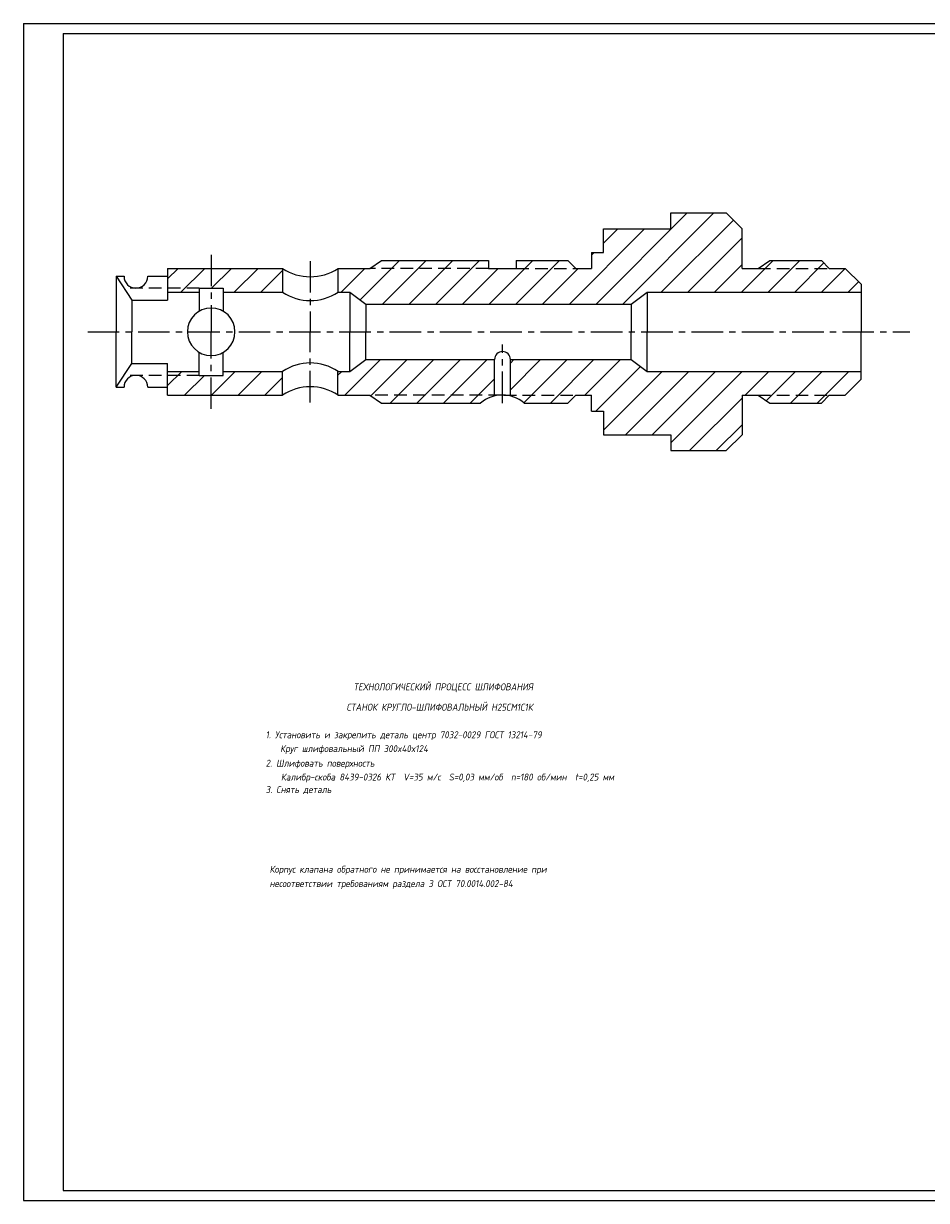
# Model space of a CAD drawing. Header units: millimetres. Extents: x 50 to 891, y 132 to 726.
# Tile 1 of 2: x 50 to 506, y 132 to 726. Entities that reach past the tile are written whole.
import ezdxf

# ---------------------------------------------------------------- set-up
doc = ezdxf.new("R2010")
doc.units = ezdxf.units.MM
doc.linetypes.add('CENTER', pattern=[50.8, 31.75, -6.35, 6.35, -6.35])
doc.linetypes.add('DASHED', pattern=[19.05, 12.7, -6.35])
doc.layers.add('ТОНКАЯ', color=2, linetype='Continuous')
doc.styles.add('НАКЛОННЫЙ', font='romans.shx', dxfattribs={"width": 0.9, "oblique": 10})
pattern_1 = [(45, (-479.652, -193.422), (-6.73519, 6.73519), [])]

msp = doc.modelspace()

# ---------------------------------------------------------------- hatches: boundary and pattern name
h = msp.add_hatch()
h.set_pattern_fill('ANSI31', color=256, scale=3, style=0)
h.set_pattern_definition(pattern_1)
h.paths.add_polyline_path([(180.52, 602.58), (144.52, 602.58), (144.52, 592.58), (150.52, 592.58), (150.52, 590.58), (180.52, 590.58)])
h.paths.add_polyline_path([(144.52, 602.58), (122.52, 602.58), (122.52, 592.58), (138.52, 592.58), (144.52, 592.58)])
h.paths.add_polyline_path([(138.52, 592.58), (122.52, 592.58), (122.52, 590.58), (138.52, 590.58)])
h.paths.add_polyline_path([(464.52, 602.58), (456.52, 602.58), (420.52, 602.58), (412.52, 602.58), (412.52, 622.58), (404.52, 630.58), (376.52, 630.58), (376.52, 622.58), (342.52, 622.58), (342.52, 610.58), (336.52, 610.58), (336.52, 602.58), (328.52, 602.58), (298.52, 602.58), (284.52, 602.58), (224.52, 602.58), (208.52, 602.58), (208.52, 590.58), (214.52, 590.58), (222.52, 584.58), (356.52, 584.58), (364.52, 590.58), (472.52, 590.58), (472.52, 594.58)])
h.paths.add_polyline_path([(284.52, 606.58), (230.52, 606.58), (224.52, 602.58), (284.52, 602.58)], flags=17)
h.paths.add_polyline_path([(324.52, 606.58), (298.52, 606.58), (298.52, 602.58), (328.52, 602.58)], flags=17)
h.paths.add_polyline_path([(452.52, 606.58), (426.52, 606.58), (420.52, 602.58), (456.52, 602.58)], flags=17)
h = msp.add_hatch()
h.set_pattern_fill('ANSI31', color=256, scale=3, style=0)
h.set_pattern_definition(pattern_1)
h.paths.add_polyline_path([(144.52, 548.58), (138.52, 548.58), (122.52, 548.58), (122.52, 538.58), (144.52, 538.58)])
h.paths.add_polyline_path([(138.52, 550.58), (122.52, 550.58), (122.52, 548.58), (138.52, 548.58)])
h.paths.add_polyline_path([(180.52, 550.58), (150.52, 550.58), (150.52, 548.58), (144.52, 548.58), (144.52, 538.58), (180.52, 538.58)])
h.paths.add_polyline_path([(287.52, 556.58), (222.52, 556.58), (214.52, 550.58), (208.52, 550.58), (208.52, 538.58), (224.52, 538.58), (287.52, 538.58)])
h.paths.add_polyline_path([(287.52, 538.12), (287.52, 538.58), (224.52, 538.58), (230.52, 534.58), (280.52, 534.58, -0.116344)])
h.paths.add_polyline_path([(472.52, 550.58), (364.52, 550.58), (356.52, 556.58), (295.52, 556.58), (295.52, 538.58), (328.52, 538.58), (336.52, 538.58), (336.52, 530.58), (342.52, 530.58), (342.52, 518.58), (345.54, 518.58), (376.52, 518.58), (376.52, 510.58), (404.52, 510.58), (412.52, 518.58), (412.52, 538.58), (420.52, 538.58), (456.52, 538.58), (464.52, 538.58), (472.52, 546.58)])
h.paths.add_polyline_path([(328.52, 538.58), (295.52, 538.58), (295.52, 538.12, -0.116344), (302.52, 534.58), (324.52, 534.58)])
h.paths.add_polyline_path([(456.52, 538.58), (420.52, 538.58), (426.52, 534.58), (452.52, 534.58)], flags=16)

# ---------------------------------------------------------------- linework, layer by layer
for p, q in [((376.52, 622.58), (376.52, 630.58)), ((376.52, 630.58), (404.52, 630.58)), ((404.52, 630.58), (412.52, 622.58)), ((342.52, 622.58), (376.52, 622.58)), ((342.52, 622.58), (345.54, 622.58)), ((342.52, 610.58), (342.52, 622.58)), ((412.52, 602.58), (412.52, 622.58)), ((224.52, 602.58), (230.52, 606.58)), ((230.52, 606.58), (284.52, 606.58)), ((284.52, 606.58), (284.52, 602.58)), ((298.52, 606.58), (324.52, 606.58)), ((298.52, 606.58), (298.52, 602.58)), ((324.52, 606.58), (328.52, 602.58)), ((336.52, 610.58), (336.52, 602.58)), ((336.52, 610.58), (342.52, 610.58)), ((420.52, 602.58), (426.52, 606.58)), ((426.52, 606.58), (452.52, 606.58)), ((452.52, 606.58), (456.52, 602.58)), ((122.52, 602.58), (122.52, 586.58)), ((122.52, 602.58), (180.52, 602.58)), ((180.52, 602.58), (180.52, 590.58)), ((208.52, 602.58), (208.52, 590.58)), ((208.52, 602.58), (224.52, 602.58)), ((284.52, 602.58), (298.52, 602.58)), ((328.52, 602.58), (336.52, 602.58)), ((412.52, 602.58), (420.52, 602.58)), ((456.52, 602.58), (464.52, 602.58)), ((464.52, 602.58), (472.52, 594.58)), ((96.52, 598.58), (96.52, 570.58)), ((96.52, 598.58), (100.52, 598.58)), ((96.52, 598.58), (104.52, 586.58)), ((112.52, 598.58), (122.52, 598.58)), ((472.52, 594.58), (472.52, 570.58)), ((122.52, 590.58), (138.52, 590.58)), ((138.52, 592.58), (138.52, 580.97)), ((138.52, 592.58), (150.52, 592.58)), ((150.52, 592.58), (150.52, 580.97)), ((150.52, 590.58), (180.52, 590.58)), ((208.52, 590.58), (214.52, 590.58)), ((214.52, 590.58), (214.52, 570.58)), ((214.52, 590.58), (222.52, 584.58)), ((356.52, 584.58), (364.52, 590.58)), ((364.52, 590.58), (364.52, 570.58)), ((364.52, 590.58), (472.52, 590.58)), ((104.52, 586.58), (104.52, 570.58)), ((104.52, 586.58), (122.52, 586.58)), ((222.52, 584.58), (222.52, 570.58)), ((222.52, 584.58), (356.52, 584.58)), ((356.52, 584.58), (356.52, 570.58)), ((96.52, 542.58), (96.52, 570.58)), ((104.52, 554.58), (104.52, 570.58)), ((214.52, 550.58), (214.52, 570.58)), ((222.52, 556.58), (222.52, 570.58)), ((356.52, 556.58), (356.52, 570.58)), ((364.52, 550.58), (364.52, 570.58)), ((472.52, 546.58), (472.52, 570.58)), ((138.52, 548.58), (138.52, 560.19)), ((150.52, 548.58), (150.52, 560.19)), ((96.52, 542.58), (104.52, 554.58)), ((104.52, 554.58), (122.52, 554.58)), ((122.52, 538.58), (122.52, 554.58)), ((214.52, 550.58), (222.52, 556.58)), ((222.52, 556.58), (287.52, 556.58)), ((287.52, 538.12), (287.52, 556.58)), ((295.52, 538.12), (295.52, 556.58)), ((295.52, 556.58), (356.52, 556.58)), ((356.52, 556.58), (364.52, 550.58)), ((122.52, 550.58), (138.52, 550.58)), ((138.52, 548.58), (150.52, 548.58)), ((150.52, 550.58), (180.52, 550.58)), ((180.52, 538.58), (180.52, 550.58)), ((208.52, 550.58), (214.52, 550.58)), ((208.52, 538.58), (208.52, 550.58)), ((364.52, 550.58), (472.52, 550.58)), ((464.52, 538.58), (472.52, 546.58)), ((96.52, 542.58), (100.52, 542.58)), ((112.52, 542.58), (122.52, 542.58)), ((122.52, 538.58), (180.52, 538.58)), ((208.52, 538.58), (224.52, 538.58)), ((224.52, 538.58), (230.52, 534.58)), ((324.52, 534.58), (328.52, 538.58)), ((328.52, 538.58), (336.52, 538.58)), ((336.52, 530.58), (336.52, 538.58)), ((412.52, 538.58), (412.52, 518.58)), ((412.52, 538.58), (420.52, 538.58)), ((420.52, 538.58), (426.52, 534.58)), ((452.52, 534.58), (456.52, 538.58)), ((456.52, 538.58), (464.52, 538.58)), ((230.52, 534.58), (280.52, 534.58)), ((302.52, 534.58), (324.52, 534.58)), ((336.52, 530.58), (342.52, 530.58)), ((342.52, 530.58), (342.52, 518.58)), ((426.52, 534.58), (452.52, 534.58)), ((342.52, 518.58), (376.52, 518.58)), ((342.52, 518.58), (345.54, 518.58)), ((376.52, 518.58), (376.52, 510.58)), ((404.52, 510.58), (412.52, 518.58)), ((376.52, 510.58), (404.52, 510.58))]:
    msp.add_line(p, q)
at = {"color": 2, "linetype": 'CENTER', "ltscale": 0.5}
for p, q in [((144.52, 609.48), (144.52, 570.58)), ((194.52, 606.24), (194.52, 570.58)), ((82.19, 570.58), (497.14, 570.58)), ((144.52, 531.68), (144.52, 570.58)), ((194.52, 534.92), (194.52, 570.58)), ((291.52, 534.58), (291.52, 564.1))]:
    msp.add_line(p, q, dxfattribs=at)
at = {"color": 2, "linetype": 'DASHED', "ltscale": 0.5}
for p, q in [((284.52, 602.58), (224.52, 602.58)), ((298.52, 602.58), (328.52, 602.58)), ((420.52, 602.58), (456.52, 602.58)), ((138.52, 592.58), (100.52, 592.58)), ((138.52, 548.58), (100.52, 548.58)), ((290.85, 538.58), (224.52, 538.58)), ((292.19, 538.58), (328.52, 538.58)), ((420.52, 538.58), (456.52, 538.58))]:
    msp.add_line(p, q, dxfattribs=at)
for centre, radius, start, end in [((194.52, 623.54), 25.21, 236.26182, 303.73818), ((106.52, 598.58), 6, 180, 0), ((194.52, 611.54), 25.21, 236.26182, 303.73818), ((144.52, 570.58), 12, 0, 180), ((144.52, 570.58), 12, 180, 0), ((291.52, 556.58), 4, 0, 180), ((194.52, 529.62), 25.21, 56.26182, 123.73818), ((106.52, 542.58), 6, 0, 180), ((194.52, 517.62), 25.21, 56.26182, 123.73818), ((291.52, 521.51), 17.08, 49.91275, 130.08725)]:
    msp.add_arc(centre, radius, start, end)
at = {"layer": 'ТОНКАЯ', "color": 2}
for p, q in [((49.79, 726.15), (49.79, 132.15)), ((49.79, 726.15), (890.79, 726.15)), ((49.79, 132.15), (890.79, 132.15))]:
    msp.add_line(p, q, dxfattribs=at)
at = {"layer": 'ТОНКАЯ', "color": 4}
for p, q in [((69.79, 721.15), (69.79, 137.15)), ((69.79, 721.15), (885.79, 721.15)), ((69.79, 137.15), (885.79, 137.15))]:
    msp.add_line(p, q, dxfattribs=at)

# ---------------------------------------------------------------- texts
at = {"layer": 'ТОНКАЯ', "color": 4, "style": 'НАКЛОННЫЙ', "oblique": 10, "width": 0.9}
for s, p in [('ТЕХНОЛОГИЧЕСКИЙ ПРОЦЕСС ШЛИФОВАНИЯ', (216.38, 389.61)), ('СТАНОК КРУГЛО-ШЛИФОВАЛЬНЫЙ Н25СМ1С1К', (212.83, 379.35)), ('1. Установить и закрепить деталь центр 7032-0029 ГОСТ 13214-79', (172.02, 365.43)), ('Круг шлифовальный ПП 300x40x124', (179.37, 358.44)), ('2. Шлифовать поверхность', (172.02, 351.09)), ('Калибр-скоба 8439-0326 КТ  V=35 м/с  S=0,03 мм/об  n=180 об/мин  t=0,25 мм', (179.72, 344.1)), ('3. Снять деталь', (172.02, 337.8)), ('Корпус клапана обратного не принимается на восстановление при ', (174, 297.57)), ('несоответствии требованиям раздела 3 ОСТ 70.0014.002-84', (174, 290.34))]:
    msp.add_text(s, height=3.5, dxfattribs=at).set_placement(p)

doc.saveas('drawing.dxf')
